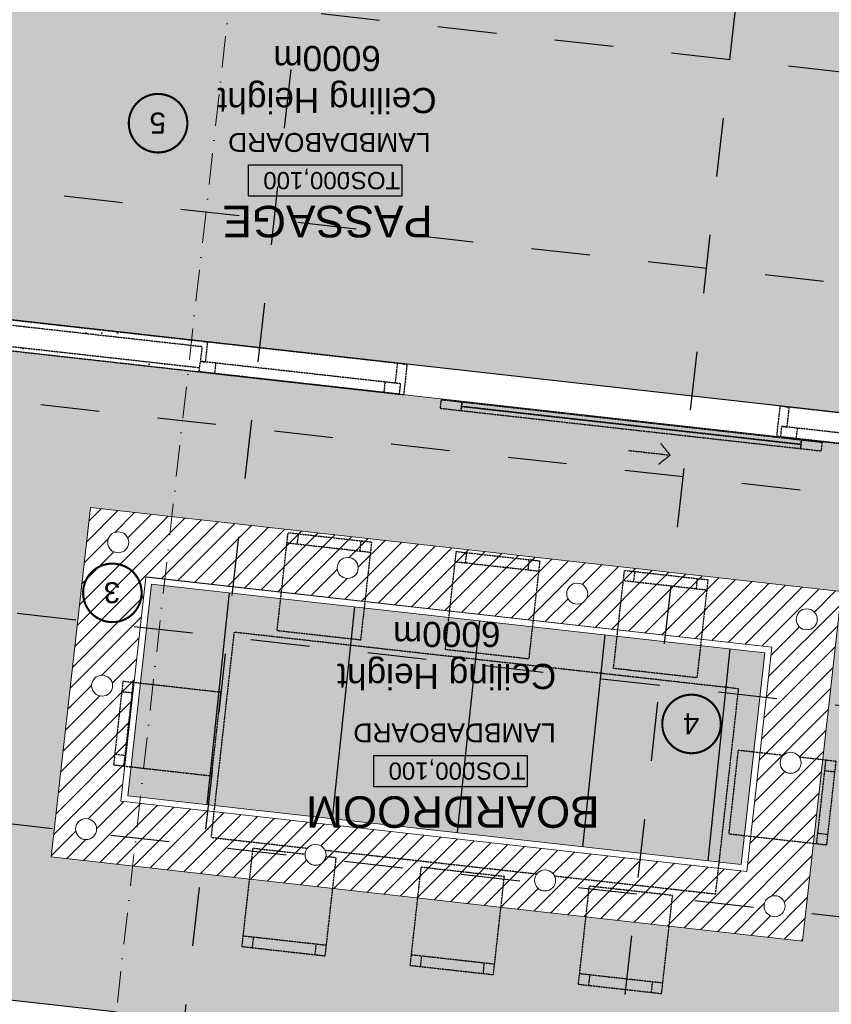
# Model space of a CAD drawing. Header units: millimetres. Extents: x -115474967 to 444143, y -74377 to 241828222.
# Tile 244 of 256: x -462865 to -459000, y 580778 to 585468. Entities that reach past the tile are written whole.
import ezdxf
from ezdxf.enums import TextEntityAlignment as Align

# ---------------------------------------------------------------- set-up
doc = ezdxf.new("R2010")
doc.units = ezdxf.units.MM
doc.header["$MEASUREMENT"] = 0
for name, pattern in [('( Dashed )', [0.75, 0.5, -0.25]), ('Block C$0$DASHED2', [0.375, 0.25, -0.125]), ('Dashed', [280, 140, -140]), ('Dot & Dashed', [280, 150, -60, 0, -70]), ('PHANTOM', [2.5, 1.25, -0.25, 0.25, -0.25, 0.25, -0.25])]:
    doc.linetypes.add(name, pattern=pattern)
for name, color, linetype in [('0-HACH', 9, 'Continuous'), ('00-1 FloorFinish', 1, 'Continuous'), ('00-1 FloorLevel', 7, 'Continuous'), ('00-2 Roof Lines', 8, 'Dashed'), ('00-2 Walls', 4, 'Continuous'), ('00-3 Elev 01', 7, 'Continuous'), ('00-5 Grid 01', 9, 'PHANTOM'), ('A-DOOR NUMBERS', 7, 'Continuous')]:
    doc.layers.add(name, color=color, linetype=linetype)
for name, color, linetype, lineweight in [('00-1 Labels', 4, 'Continuous', 35), ('1HATCH', 8, 'Continuous', 0), ('2 Windows', 1, 'Continuous', 25), ('A_WALL LOAD_Pen_No__161', 1, 'Continuous', 5), ('B_FURN FIXED_Pen_No__86', 255, 'Continuous', 20)]:
    doc.layers.add(name, color=color, linetype=linetype, lineweight=lineweight)
doc.layers.add('0_cons_01', color=40, linetype='Continuous', lineweight=0, plot=False)
doc.styles.add('ARIAL', font='arial.ttf')
doc.styles.add('GENERATED_STYLE_2', font='arial.ttf')
pattern_1 = [(0, (94749.184, -121076.4), (0, 75), [0, -75])]
pattern_2 = [(37.5, (94749.184, -121076.4), (-3.14967, 96.34119), [0, -76, 0, -85, 0, -81.25]), (7.5, (94749.18, -121076.4), (88.48884, 141.1073), [0, -41, 0, -68.5, 0, -26.25]), (327.5, (94687.68, -121076.4), (155.70709, 0.28295), [0, -25, 0, -90, 0, -117.5]), (317.5, (94687.68, -121076.4), (150.30633, 43.88378), [0, -12.5, 0, -59, 0, -67.5])]

# ---------------------------------------------------------------- blocks, each defined once
blk = doc.blocks.new('Room Tags')
at = {"layer": '00-1 FloorLevel', "color": 2}
blk.add_lwpolyline([(-571.3, -75.7), (646.5, -75.7), (646.5, -324.7), (-571.3, -324.7)], close=True, dxfattribs=at)
at = {"layer": '00-1 FloorFinish', "style": 'ARIAL'}
blk.add_attdef('F-FINISH', text='', height=150, dxfattribs=at).set_placement((5.1, -578), align=Align.CENTER)
at = {"layer": '00-1 FloorLevel', "style": 'ARIAL'}
blk.add_text('TOS:', height=136.36, dxfattribs=at).set_placement((-557.4, -200.2), align=Align.MIDDLE_LEFT)
blk.add_attdef('000,000', text='', height=136.4, dxfattribs=at).set_placement((606.9, -200.2), align=Align.MIDDLE_RIGHT)
at = {"layer": '00-1 Labels', "style": 'ARIAL'}
for tag, p in [('ROOM1?', (19, 746.2)), ('ROOM2?', (19, 373.1)), ('ROOM3?', (19, 0))]:
    blk.add_attdef(tag, text='', height=250, dxfattribs=at).set_placement(p, align=Align.CENTER)
blk = doc.blocks.new('123')
at = {"layer": '0-HACH', "ltscale": 5, "transparency": 33554559}
h = blk.add_hatch(dxfattribs=at)
h.set_pattern_fill('ANSI31', color=9, scale=500)
h.set_pattern_definition([(45, (94749.184, -121076.4), (-44.194174, 44.194174), [])])
h.paths.add_polyline_path([(68908, -44939.9), (71889.3, -45274), (71769.7, -46341.7), (68788.3, -46008.1)], flags=16)
edge = h.paths.add_edge_path()
edge.add_arc((68775.6, -44774.2), 50, 0, 360)
edge = h.paths.add_edge_path()
edge.add_arc((69868.8, -44896.6), 50, 0, 360)
edge = h.paths.add_edge_path()
edge.add_arc((70962, -45019.1), 50, 0, 360)
edge = h.paths.add_edge_path()
edge.add_arc((72055.1, -45141.6), 50, 153.9372, 373.276)
edge.add_line((72103.8, -45130.1), (72010.2, -45119.7))
edge = h.paths.add_edge_path()
edge.add_arc((72055.1, -45141.6), 50, 13.276, 153.9372)
edge.add_line((72010.2, -45119.7), (72103.8, -45130.1))
edge = h.paths.add_edge_path()
edge.add_arc((71978.6, -45824.5), 50, 0, 360)
edge = h.paths.add_edge_path()
edge.add_arc((71902.1, -46507.4), 50, 0, 360)
edge = h.paths.add_edge_path()
edge.add_arc((70808.9, -46385.2), 50, 0, 360)
edge = h.paths.add_edge_path()
edge.add_arc((69715.7, -46262.7), 50, 0, 360)
edge = h.paths.add_edge_path()
edge.add_arc((68622.5, -46140.5), 50, 0, 360)
edge = h.paths.add_edge_path()
edge.add_arc((68699.1, -45457.3), 50, 315.4561, 571.7572)
edge.add_line((68656.6, -45483.6), (68734.7, -45492.4))
edge = h.paths.add_edge_path()
edge.add_line((68656.6, -45483.6), (68734.7, -45492.4))
edge.add_arc((68699.1, -45457.3), 50, 211.7572, 315.4561, ccw=False)
h.paths.add_polyline_path([(68643.3, -44608.4), (68456.8, -46272.9), (72034.4, -46673.2), (72220.9, -45009.3)])
at = {"layer": '00-2 Roof Lines', "linetype": '( Dashed )'}
h = blk.add_hatch(dxfattribs=at)
h.set_pattern_fill('HATCH__GYPSUM', color=256, style=0, pattern_type=2)
h.set_pattern_definition(pattern_1)
h.paths.add_polyline_path([(68705.5, -47151), (68730.4, -47153.8), (68733.1, -47128.9), (68740.9, -47059.4), (68716.1, -47056.6)])
h = blk.add_hatch(dxfattribs=at)
h.set_pattern_fill('HATCH__GYPSUM', color=256, style=0, pattern_type=2)
h.set_pattern_definition(pattern_1)
h.paths.add_polyline_path([(71514.1, -47339.4), (72649.9, -47466.5), (72652.2, -47446.6), (71516.3, -47319.5)])
h = blk.add_hatch(dxfattribs=at)
h.set_pattern_fill('HATCH__GYPSUM', color=256, style=0, pattern_type=2)
h.set_pattern_definition(pattern_1)
h.paths.add_polyline_path([(71475.3, -47460.9), (71500.2, -47463.7), (71503, -47438.8), (71510.7, -47369.2), (71485.9, -47366.5)])
h = blk.add_hatch(dxfattribs=at)
h.set_pattern_fill('HATCH__GYPSUM', color=256, style=0, pattern_type=2)
h.set_pattern_definition(pattern_1)
h.paths.add_polyline_path([(71503, -47438.8), (71500.2, -47463.7), (72636, -47590.7), (72638.8, -47565.9)])
at = {"layer": '00-3 Elev 01'}
h = blk.add_hatch(dxfattribs=at)
h.set_pattern_fill('_USER', color=256, scale=600, angle=84, pattern_type=0)
h.set_pattern_definition([(84, (68821.46, -45981.64), (-596.71, 62.72), [])])
h.paths.add_polyline_path([(68934.5, -44973.1), (71856.2, -45300.5), (71743.2, -46308.5), (68821.5, -45981.6)])
at = {"layer": '1HATCH', "true_color": 0x636466, "transparency": 33554687}
h = blk.add_hatch(dxfattribs=at)
h.set_pattern_fill('AR-SAND', color=251, scale=50)
h.set_pattern_definition(pattern_2)
h.paths.add_polyline_path([(72994.5, -44391.6), (68025.6, -43834.8), (67683.2, -46890.7), (72652.2, -47446.6)])
h.paths.add_polyline_path([(72220.9, -45009.3), (72034.4, -46673.2), (68456.8, -46272.9), (68643.3, -44608.4)], flags=16)
h = blk.add_hatch(dxfattribs=at)
h.set_pattern_fill('AR-SAND', color=251, scale=50)
h.set_pattern_definition(pattern_2)
h.paths.add_polyline_path([(65414.1, -46782.7), (72779.9, -47608.3), (73138.6, -44407.7), (78360.5, -44992.8), (77555, -49328.7), (75736.5, -48990.6), (67415.4, -49109.6), (67416, -52269.3), (65414.1, -52249.1)])
h = blk.add_hatch(dxfattribs=at)
h.set_pattern_fill('BOX', color=251, scale=50, angle=84)
h.set_pattern_definition([(174, (94749.184, -121076.4), (-5.226423, -49.726095), []), (174, (94750.49, -121063.97), (-5.226423, -49.726095), []), (84, (94749.184, -121076.4), (-49.726095, 5.226423), [-12.5, 12.5]), (84, (94736.753, -121075.095), (-49.726095, 5.226423), [-12.5, 12.5]), (84, (94724.32, -121073.79), (-49.726095, 5.226423), [12.5, -12.5]), (84, (94711.89, -121072.48), (-49.726095, 5.226423), [12.5, -12.5]), (174, (94751.797, -121051.54), (-5.226423, -49.726095), [12.5, -12.5]), (174, (94753.104, -121039.107), (-5.226423, -49.726095), [12.5, -12.5])])
h.paths.add_polyline_path([(68934.5, -44973.1), (71856.2, -45300.5), (71743.2, -46308.5), (68821.5, -45981.6)])
at = {"layer": '00-2 Roof Lines', "ltscale": 2}
for p, q in [((48842, -42523.6), (79731.9, -45984.9)), ((68210.4, -55762.7), (69623.4, -43152.6)), ((70269.7, -55993.5), (71682.7, -43383.3)), ((48730.6, -43517.4), (79620.6, -46978.7)), ((48619.2, -44511.2), (79509.2, -47972.4)), ((48507.9, -45505), (79397.9, -48966.2)), ((48396.5, -46498.8), (79286.5, -49960))]:
    blk.add_line(p, q, dxfattribs=at)
at = {"layer": '00-2 Roof Lines', "linetype": '( Dashed )'}
for p, q in [((69308.4, -44407.9), (69705.9, -44452.4)), ((69358.1, -44413.5), (69363.6, -44363.8)), ((69656.2, -44446.9), (69661.8, -44397.2)), ((70159.2, -44503.2), (70164.7, -44453.5)), ((70109.5, -44497.7), (70507, -44542.2)), ((70457.3, -44536.6), (70462.9, -44487)), ((70960.2, -44593), (70965.8, -44543.3)), ((70910.6, -44587.4), (71308.1, -44632)), ((71258.4, -44626.4), (71263.9, -44576.7)), ((68532.3, -45469.7), (68576.8, -45072.2)), ((68571.2, -45121.9), (68521.5, -45116.3)), ((68537.8, -45420), (68488.1, -45414.5)), ((71874.5, -45441.7), (71829.9, -45839.2)), ((71868.9, -45491.4), (71918.6, -45497)), ((71835.5, -45789.5), (71885.2, -45795.1)), ((69098.7, -46279.5), (69496.2, -46324)), ((69148.4, -46285), (69142.8, -46334.7)), ((69446.5, -46318.4), (69440.9, -46368.1)), ((69899.8, -46369.2), (70297.3, -46413.8)), ((69949.4, -46374.8), (69943.9, -46424.5)), ((70247.6, -46408.2), (70242, -46457.9)), ((70700.9, -46459), (71098.4, -46503.5)), ((70750.5, -46464.5), (70745, -46514.2)), ((71048.7, -46498), (71043.1, -46547.6)), ((69273, -46922.7), (69328.2, -46878.5)), ((67792.5, -46902.9), (68746.5, -47009.7)), ((68671.9, -47001.3), (67867, -46911.3)), ((68552.7, -46942.7), (68548.3, -46982.5)), ((68652.1, -46953.8), (68552.7, -46942.7)), ((69471.7, -46944.9), (69273, -46922.7)), ((69273, -46922.7), (69317.1, -46977.9)), ((67861.5, -46961), (68666.4, -47051)), ((68548.3, -46982.5), (68647.7, -46993.6)), ((68647.7, -46993.6), (68652.1, -46953.8)), ((70266.9, -47154.6), (68649.9, -46973.7)), ((68671.9, -47001.3), (68666.4, -47051)), ((68746.5, -47009.7), (68671.9, -47001.3)), ((68744.3, -47029.6), (68740.9, -47059.4)), ((68744.3, -47029.6), (68740.9, -47059.4)), ((68746.5, -47009.7), (68744.3, -47029.6)), ((68746.5, -47009.7), (68744.3, -47029.6)), ((68746.5, -47009.7), (68766.4, -47011.9)), ((68746.5, -47009.7), (68766.4, -47011.9)), ((68750.2, -47156), (68766.4, -47011.9)), ((68750.2, -47156), (68766.4, -47011.9)), ((67801.2, -47049.8), (68705.5, -47151)), ((68666.4, -47051), (68740.9, -47059.4)), ((68716.1, -47056.6), (68705.5, -47151)), ((68716.1, -47056.6), (68705.5, -47151)), ((68740.9, -47059.4), (68716.1, -47056.6)), ((68730.4, -47153.8), (68705.5, -47151)), ((68730.4, -47153.8), (68705.5, -47151)), ((68730.4, -47153.8), (68750.2, -47156)), ((70269.2, -47134.7), (70264.7, -47174.5)), ((70264.7, -47174.5), (70364.1, -47185.6)), ((70368.5, -47145.9), (70269.2, -47134.7)), ((70364.1, -47185.6), (70368.5, -47145.9)), ((70526.3, -47354.7), (70542.4, -47210.6)), ((70526.3, -47354.7), (70542.4, -47210.6)), ((70562.3, -47212.8), (70542.4, -47210.6)), ((70562.3, -47212.8), (70542.4, -47210.6)), ((70562.3, -47212.8), (70560.1, -47232.7)), ((70562.3, -47212.8), (70560.1, -47232.7)), ((70562.3, -47212.8), (71516.3, -47319.5)), ((70636.8, -47221.2), (70562.3, -47212.8)), ((70631.3, -47270.8), (70636.8, -47221.2)), ((71441.8, -47311.2), (70636.8, -47221.2)), ((70560.1, -47232.7), (70556.7, -47262.5)), ((70560.1, -47232.7), (70556.7, -47262.5)), ((70556.7, -47262.5), (70631.3, -47270.8)), ((70556.7, -47262.5), (70581.6, -47265.3)), ((70581.6, -47265.3), (70571, -47359.7)), ((70581.6, -47265.3), (70571, -47359.7)), ((70631.3, -47270.8), (71436.2, -47360.9)), ((71441.8, -47311.2), (71436.2, -47360.9)), ((71516.3, -47319.5), (71441.8, -47311.2)), ((70546.2, -47356.9), (70526.3, -47354.7)), ((70546.2, -47356.9), (70571, -47359.7)), ((70546.2, -47356.9), (70571, -47359.7)), ((70571, -47359.7), (71475.3, -47460.9)), ((71436.2, -47360.9), (71510.7, -47369.2)), ((71514.1, -47339.4), (71510.7, -47369.2)), ((71514.1, -47339.4), (71510.7, -47369.2)), ((71514.1, -47339.4), (71510.7, -47369.2)), ((71516.3, -47319.5), (71514.1, -47339.4)), ((71516.3, -47319.5), (71514.1, -47339.4)), ((71516.3, -47319.5), (71514.1, -47339.4)), ((72649.9, -47466.5), (71514.1, -47339.4)), ((71485.9, -47366.5), (71475.3, -47460.9)), ((71485.9, -47366.5), (71475.3, -47460.9)), ((71510.7, -47369.2), (71485.9, -47366.5)), ((71503, -47438.8), (71510.7, -47369.2)), ((71503, -47438.8), (72638.8, -47565.9)), ((71500.2, -47463.7), (71475.3, -47460.9)), ((71500.2, -47463.7), (71475.3, -47460.9))]:
    blk.add_line(p, q, dxfattribs=at)
at = {"layer": '00-2 Roof Lines', "linetype": '( Dashed )', "flags": 128}
for points in [[(69261.6, -44825.3), (69659.1, -44869.8), (69711.4, -44402.8), (69313.9, -44358.2)], [(70062.7, -44915.1), (70460.2, -44959.6), (70512.5, -44492.5), (70115, -44448)], [(71457.1, -45394.9), (71412.6, -45792.5), (71879.6, -45844.8), (71924.2, -45447.3)], [(69145.4, -45862.1), (69542.9, -45906.6), (69490.6, -46373.7), (69093.1, -46329.1)], [(69946.5, -45951.8), (70344, -45996.4), (70291.7, -46463.4), (69894.2, -46418.9)], [(70747.6, -46041.6), (71145.1, -46086.1), (71092.8, -46553.2), (70695.3, -46508.7)]]:
    blk.add_lwpolyline(points, close=True, dxfattribs=at)
for points in [[(71011.9, -45021.4), (71261.3, -45049.4), (71313.6, -44582.3), (70916.1, -44537.7), (70863.8, -45004.8), (70912.7, -45010.3)], [(69823.8, -44918.5), (69056.5, -44832.5), (68947, -45809.6), (71350.3, -46078.9), (71459.8, -45101.8), (71001, -45050.4)], [(70917, -45041), (69907.8, -44927.9)], [(68734.7, -45492.4), (68949.6, -45516.5), (68994.2, -45119), (68527.1, -45066.6), (68482.6, -45464.1), (68656.6, -45483.6)]]:
    blk.add_lwpolyline(points, dxfattribs=at)
at = {"layer": '00-2 Roof Lines', "linetype": '( Dashed )'}
for points in [[(70266.9, -47154.6), (68649.9, -46973.7), (68647.7, -46993.6), (70264.7, -47174.5)], [(70269.2, -47134.7), (68652.1, -46953.8), (68649.9, -46973.7), (70266.9, -47154.6)]]:
    blk.add_lwpolyline(points, close=True, dxfattribs=at)
for points in [[(72652.2, -47446.6), (71516.3, -47319.5)], [(71500.2, -47463.7), (72636, -47590.7)]]:
    blk.add_lwpolyline(points, dxfattribs=at)
at = {"layer": '00-2 Walls'}
blk.add_lwpolyline([(71921.9, -44271.4), (79123.3, -45078.3)], dxfattribs=at)
at = {"layer": '00-3 Elev 01'}
blk.add_lwpolyline([(65414.1, -46782.7), (72779.9, -47608.3), (73138.6, -44407.7), (78360.5, -44992.8), (77555, -49328.7), (75736.5, -48990.6), (67415.4, -49109.6), (67416, -52269.3), (65414.1, -52249.1)], close=True, dxfattribs=at)
at = {"layer": '00-5 Grid 01', "linetype": 'Dot & Dashed', "lineweight": 5}
blk.add_line((72311.4, -40696.4), (70272.3, -58894.4), dxfattribs=at)
at = {"layer": '0_cons_01'}
for p, q in [((72244, -44307.5), (72994.5, -44391.6)), ((68821.5, -45981.6), (68934.5, -44973.1)), ((68788.3, -46008.1), (71769.6, -46342.2))]:
    blk.add_line(p, q, dxfattribs=at)
blk.add_lwpolyline([(68025.6, -43834.8), (72994.5, -44391.6), (72652.2, -47446.6), (67683.2, -46890.7)], close=True, dxfattribs=at)
at = {"layer": '2 Windows', "linetype": 'Block C$0$DASHED2', "ltscale": 25, "const_width": 10}
for points in [[(69031.9, -45642.1, -0.419873), (69174, -45502.7, -0.415645), (69310.7, -45645.5, -0.406733), (69171.5, -45781.6, -0.414635), (69031.9, -45642.1)], [(71790.3, -46266.6, -0.419873), (71932.4, -46127.2, -0.415645), (72069.1, -46270, -0.406733), (71929.9, -46406, -0.414635), (71790.3, -46266.6)], [(71572.7, -48503.4, -0.419873), (71714.8, -48364, -0.415645), (71851.5, -48506.8, -0.406733), (71712.3, -48642.9, -0.414635), (71572.7, -48503.4)]]:
    blk.add_lwpolyline(points, format="xyb", dxfattribs=at)
at = {"layer": 'A_WALL LOAD_Pen_No__161', "color": 1, "lineweight": 5}
for points in [[(68643.3, -44608.4), (72220.9, -45009.3), (72034.4, -46673.2), (68456.8, -46272.9)], [(68908, -44939.9), (71889.3, -45274), (71769.7, -46341.7), (68788.3, -46008.1)], [(68934.5, -44973.1), (71856.2, -45300.5), (71743.2, -46308.5), (68821.5, -45981.6)]]:
    blk.add_lwpolyline(points, close=True, dxfattribs=at)
for centre in [(68775.6, -44774.2), (69868.8, -44896.6), (70962, -45019.1), (72055.1, -45141.6), (68699.1, -45457.3), (71978.6, -45824.5), (68622.5, -46140.5), (69715.7, -46262.7), (70808.9, -46385.2), (71902.1, -46507.4)]:
    blk.add_circle(centre, 50, dxfattribs=at)
ref = blk.add_blockref('Room Tags', (70296.7, -45297.6), dxfattribs=dict(xscale=0.6000000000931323, yscale=0.6000000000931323, zscale=0.6000000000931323))
ref.add_attrib('ROOM3?', 'BOARDROOM', dxfattribs={"layer": '00-1 Labels', "height": 150, "style": 'ARIAL'}).set_placement((70308.1, -45297.6), align=Align.CENTER)
ref.add_attrib('000,000', '000,100', dxfattribs={"layer": '00-1 FloorLevel', "height": 81.82, "style": 'ARIAL'}).set_placement((70614.3, -45417.7), align=Align.MIDDLE_RIGHT)
ref.add_attrib('F-FINISH', 'LAMBDABOARD', dxfattribs={"layer": '00-1 FloorFinish', "height": 90, "style": 'ARIAL'}).set_placement((70299.8, -45644.4), align=Align.CENTER)
ref = blk.add_blockref('Room Tags', (70893.2, -48110), dxfattribs=dict(xscale=0.6000000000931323, yscale=0.6000000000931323, zscale=0.6000000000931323))
ref.add_attrib('ROOM3?', 'PASSAGE', dxfattribs={"layer": '00-1 Labels', "height": 150, "style": 'ARIAL'}).set_placement((70904.6, -48110), align=Align.CENTER)
ref.add_attrib('000,000', '000,100', dxfattribs={"layer": '00-1 FloorLevel', "height": 81.82, "style": 'ARIAL'}).set_placement((71210.9, -48230.1), align=Align.MIDDLE_RIGHT)
ref.add_attrib('F-FINISH', 'LAMBDABOARD', dxfattribs={"layer": '00-1 FloorFinish', "height": 90, "style": 'ARIAL'}).set_placement((70896.3, -48456.8), align=Align.CENTER)
at = {"layer": 'A-DOOR NUMBERS', "color": 1, "width": 1949.98, "attachment_point": 1, "style": 'ARIAL'}
for s, insert, char_height in [('4', (69134.3, -45593.1), 100), ('\\pxqc;Ceiling Height\\P6000m', (69362.2, -45808.5), 120), ('3', (71892.7, -46217.5), 100), ('5', (71675.1, -48454.3), 100), ('\\pxqc;Ceiling Height\\P6000m', (69932, -48551.5), 120)]:
    blk.add_mtext(s, dxfattribs=dict(at, insert=insert, char_height=char_height))
at = {"layer": 'B_FURN FIXED_Pen_No__86', "color": 255, "lineweight": 20, "style": 'GENERATED_STYLE_2'}
blk.add_attdef('txt', text='', height=120, rotation=273.3691, dxfattribs=at).set_placement((35588.4, -53539), align=Align.MIDDLE_CENTER)

msp = doc.modelspace()

# ---------------------------------------------------------------- block references
at = {"layer": '0_cons_01', "rotation": 180}
msp.add_blockref('123', (-390494.09856, 536471.2817), dxfattribs=at)

doc.saveas('drawing.dxf')
